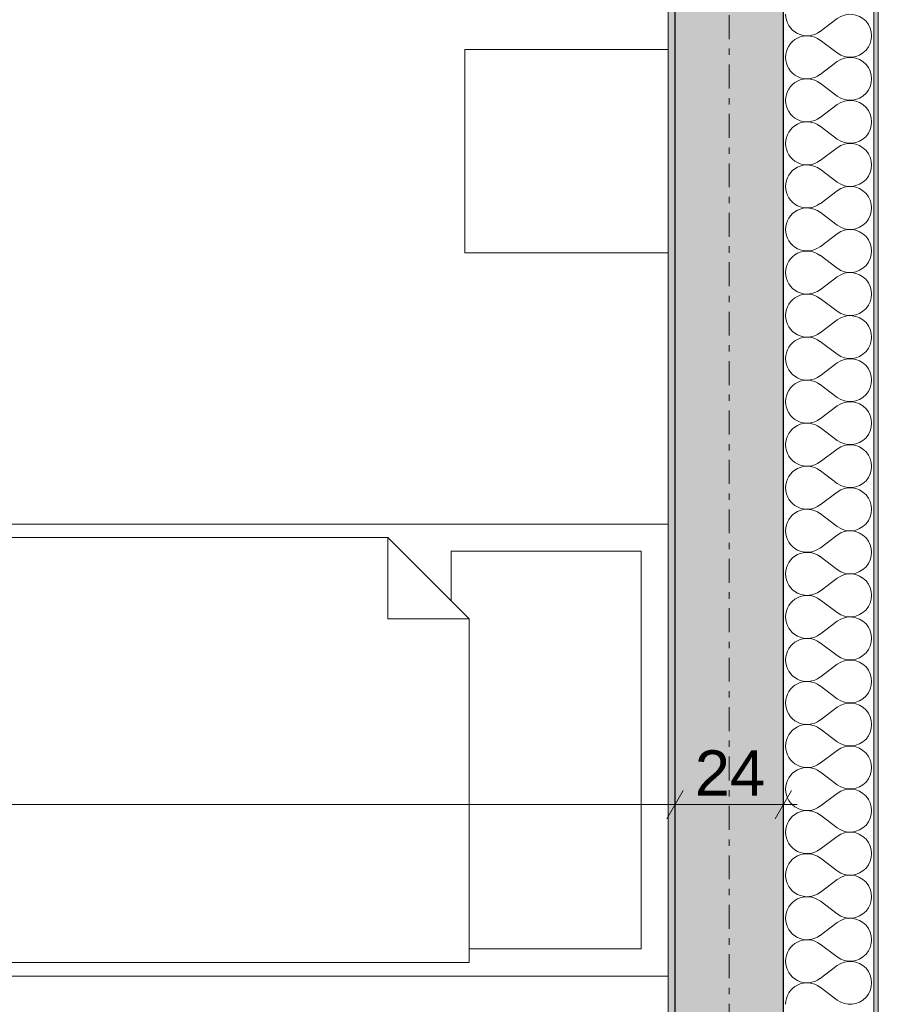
# Model space of a CAD drawing. Extents: x 100 to 2982, y 37 to 2050.
# Tile 108 of 135: x 1991 to 2181, y 708 to 926. Entities that reach past the tile are written whole.
import ezdxf
from ezdxf.xclip import XClip

# ---------------------------------------------------------------- set-up
doc = ezdxf.new("R2010")
doc.units = 0
doc.header["$MEASUREMENT"] = 0
doc.header["$XCLIPFRAME"] = 0
doc.linetypes.add('Przerywana podwójnie', pattern=[54.680554, 26.458333, -10.583333, 7.055556, -10.583333])
for name, color, linetype in [('299-A Wymiary Opisy', 7, 'Continuous'), ('320-W Umeblowanie', 7, 'Continuous'), ('410-K Osie', 7, 'Continuous'), ('420-K Ściany', 7, 'Continuous'), ('820-G Rysunki Obrazki', 7, 'Continuous')]:
    doc.layers.add(name, color=color, linetype=linetype)
doc.styles.add('STYL_AUTOMATYCZNY_7', font='txt')
pattern_1 = [(0, (-18316.349, -206.5255), (0, 8.660254), [0, -5]), (0, (-18313.849, -202.195), (0, 8.660254), [0, -5])]

# ---------------------------------------------------------------- blocks, each defined once
blk = doc.blocks.new('*X9')
at = {"layer": '420-K Ściany', "color": 174, "linetype": 'Continuous', "lineweight": 5, "ltscale": 0.2}
for p, q in [((2171.71, 925.86), (2167.9, 923)), ((2171.71, 918.24), (2167.9, 921.09)), ((2171.71, 916.33), (2167.9, 913.47)), ((2171.71, 908.71), (2167.9, 911.57)), ((2171.71, 906.81), (2167.9, 903.95)), ((2171.71, 899.19), (2167.9, 902.05)), ((2171.71, 897.28), (2167.9, 894.43)), ((2171.71, 889.66), (2167.9, 892.52)), ((2171.71, 887.76), (2167.9, 884.9)), ((2171.71, 880.14), (2167.9, 883)), ((2171.71, 878.24), (2167.9, 875.38)), ((2171.71, 870.62), (2167.9, 873.47)), ((2171.71, 868.71), (2167.9, 865.86)), ((2171.71, 861.09), (2167.9, 863.95)), ((2171.71, 859.19), (2167.9, 856.33)), ((2171.71, 851.57), (2167.9, 854.43)), ((2171.71, 849.66), (2167.9, 846.81)), ((2171.71, 842.05), (2167.9, 844.9)), ((2171.71, 840.14), (2167.9, 837.28)), ((2171.71, 832.52), (2167.9, 835.38)), ((2171.71, 830.62), (2167.9, 827.76)), ((2171.71, 823), (2167.9, 825.86)), ((2171.71, 821.09), (2167.9, 818.24)), ((2171.71, 813.47), (2167.9, 816.33)), ((2171.71, 811.57), (2167.9, 808.71)), ((2171.71, 803.95), (2167.9, 806.81)), ((2171.71, 802.05), (2167.9, 799.19)), ((2171.71, 794.43), (2167.9, 797.28)), ((2171.71, 792.52), (2167.9, 789.66)), ((2171.71, 784.9), (2167.9, 787.76)), ((2171.71, 783), (2167.9, 780.14)), ((2171.71, 775.38), (2167.9, 778.24)), ((2171.71, 773.47), (2167.9, 770.62)), ((2171.71, 765.86), (2167.9, 768.71)), ((2171.71, 763.95), (2167.9, 761.09)), ((2171.71, 756.33), (2167.9, 759.19)), ((2171.71, 754.43), (2167.9, 751.57)), ((2171.71, 746.81), (2167.9, 749.66)), ((2171.71, 744.9), (2167.9, 742.05)), ((2171.71, 737.28), (2167.9, 740.14)), ((2171.71, 735.38), (2167.9, 732.52)), ((2171.71, 727.76), (2167.9, 730.62)), ((2171.71, 725.86), (2167.9, 723)), ((2171.71, 718.24), (2167.9, 721.09)), ((2171.71, 716.33), (2167.9, 713.47)), ((2171.71, 708.71), (2167.9, 711.57))]:
    blk.add_line(p, q, dxfattribs=at)
for centre, start, end in [((2165.04, 926.81), 180, 306.8699), ((2174.56, 922.05), 233.1301, 126.8699), ((2165.04, 917.28), 53.1301, 180), ((2165.04, 917.28), 180, 306.8699), ((2174.56, 912.52), 233.1301, 126.8699), ((2165.04, 907.76), 53.1301, 180), ((2165.04, 907.76), 180, 306.8699), ((2174.56, 903), 233.1301, 126.8699), ((2165.04, 898.24), 53.1301, 180), ((2165.04, 898.24), 180, 306.8699), ((2174.56, 893.47), 233.1301, 126.8699), ((2165.04, 888.71), 53.1301, 180), ((2165.04, 888.71), 180, 306.8699), ((2174.56, 883.95), 233.1301, 126.8699), ((2165.04, 879.19), 53.1301, 180), ((2165.04, 879.19), 180, 306.8699), ((2174.56, 874.43), 233.1301, 126.8699), ((2165.04, 869.66), 53.1301, 180), ((2165.04, 869.66), 180, 306.8699), ((2174.56, 864.9), 233.1301, 126.8699), ((2165.04, 860.14), 53.1301, 180), ((2165.04, 860.14), 180, 306.8699), ((2174.56, 855.38), 233.1301, 126.8699), ((2165.04, 850.62), 53.1301, 180), ((2165.04, 850.62), 180, 306.8699), ((2174.56, 845.86), 233.1301, 126.8699), ((2165.04, 841.09), 53.1301, 180), ((2165.04, 841.09), 180, 306.8699), ((2174.56, 836.33), 233.1301, 126.8699), ((2165.04, 831.57), 53.1301, 180), ((2165.04, 831.57), 180, 306.8699), ((2174.56, 826.81), 233.1301, 126.8699), ((2165.04, 822.05), 53.1301, 180), ((2165.04, 822.05), 180, 306.8699), ((2174.56, 817.28), 233.1301, 126.8699), ((2165.04, 812.52), 53.1301, 180), ((2165.04, 812.52), 180, 306.8699), ((2174.56, 807.76), 233.1301, 126.8699), ((2165.04, 803), 53.1301, 180), ((2165.04, 803), 180, 306.8699), ((2174.56, 798.24), 233.1301, 126.8699), ((2165.04, 793.47), 53.1301, 180), ((2165.04, 793.47), 180, 306.8699), ((2174.56, 788.71), 233.1301, 126.8699), ((2165.04, 783.95), 53.1301, 180), ((2165.04, 783.95), 180, 306.8699), ((2174.56, 779.19), 233.1301, 126.8699), ((2165.04, 774.43), 53.1301, 180), ((2165.04, 774.43), 180, 306.8699), ((2174.56, 769.66), 233.1301, 126.8699), ((2165.04, 764.9), 53.1301, 180), ((2165.04, 764.9), 180, 306.8699), ((2174.56, 760.14), 233.1301, 126.8699), ((2165.04, 755.38), 53.1301, 180), ((2165.04, 755.38), 180, 306.8699), ((2174.56, 750.62), 233.1301, 126.8699), ((2165.04, 745.86), 53.1301, 180), ((2165.04, 745.86), 180, 306.8699), ((2174.56, 741.09), 233.1301, 126.8699), ((2165.04, 736.33), 53.1301, 180), ((2165.04, 736.33), 180, 306.8699), ((2174.56, 731.57), 233.1301, 126.8699), ((2165.04, 726.81), 53.1301, 180), ((2165.04, 726.81), 180, 306.8699), ((2174.56, 722.05), 233.1301, 126.8699), ((2165.04, 717.28), 53.1301, 180), ((2165.04, 717.28), 180, 306.8699), ((2174.56, 712.52), 233.1301, 126.8699), ((2165.04, 707.76), 53.1301, 180)]:
    blk.add_arc(centre, 4.76, start, end, dxfattribs=at)
blk = doc.blocks.new('Rysunek_1_1', base_point=(-18316.35, -206.53))
at = {"layer": '420-K Ściany', "linetype": 'Continuous', "lineweight": 5}
h = blk.add_hatch(dxfattribs=at)
h.set_pattern_fill('Tynk_0001', color=176, style=0, pattern_type=2)
h.set_pattern_definition(pattern_1)
h.paths.add_polyline_path([(2179.8, 1821.51), (2179.8, 575.51), (2180.8, 575.51), (2180.8, 1821.51)])
h = blk.add_hatch(dxfattribs=at)
h.set_pattern_fill('Tynk_0001', color=180, style=0, pattern_type=2)
h.set_pattern_definition(pattern_1)
h.paths.add_polyline_path([(2134.3, 1179.01), (2134.3, 621.01), (2135.8, 621.01), (2135.8, 1179.01)])
at = {"layer": '420-K Ściany', "linetype": 'Continuous', "lineweight": 13}
blk.add_hatch(color=62, dxfattribs=at).paths.add_polyline_path([(2135.8, 1180.51), (2135.8, 619.51), (2159.8, 619.51), (2159.8, 1180.51)])
at = {"layer": '299-A Wymiary Opisy', "color": 85, "linetype": 'Continuous', "lineweight": 13, "ltscale": 0.2}
for p, q in [((2135.8, 747.27), (2135.8, 756.64)), ((2159.8, 747.27), (2159.8, 756.64)), ((1752.3, 751.95), (2135.8, 751.95)), ((2135.8, 751.95), (2159.8, 751.95)), ((2159.8, 751.95), (2162.86, 751.95))]:
    blk.add_line(p, q, dxfattribs=at)
at = {"layer": '299-A Wymiary Opisy', "color": 45, "linetype": 'Continuous', "lineweight": 15, "ltscale": 0.2}
for p, q in [((2137.61, 755.08), (2134, 748.83)), ((2158, 748.83), (2161.61, 755.08))]:
    blk.add_line(p, q, dxfattribs=at)
at = {"layer": '320-W Umeblowanie', "color": 4, "linetype": 'Continuous', "lineweight": 13, "ltscale": 0.2}
for p, q in [((2089.3, 874.01), (2089.3, 919.01)), ((2089.3, 919.01), (2134.3, 919.01)), ((2134.3, 919.01), (2134.3, 874.01)), ((2134.3, 874.01), (2089.3, 874.01)), ((1904.3, 814.01), (2134.3, 814.01)), ((2134.3, 814.01), (2134.3, 714.01)), ((2072.3, 811.01), (2072.3, 793.01)), ((2090.3, 793.01), (2072.3, 793.01)), ((2134.3, 714.01), (1904.3, 714.01))]:
    blk.add_line(p, q, dxfattribs=at)
at = {"layer": '320-W Umeblowanie', "color": 4, "linetype": 'Continuous', "lineweight": 13, "ltscale": 0.2, "flags": 128}
for points in [[(1907.3, 717.01), (1907.3, 811.01), (2072.3, 811.01), (2090.3, 793.01), (2090.3, 717.01)], [(2090.3, 793.01), (2086.3, 797.01), (2086.3, 808.01), (2128.3, 808.01), (2128.3, 720.01), (2090.3, 720.01)]]:
    blk.add_lwpolyline(points, close=True, dxfattribs=at)
at = {"layer": '410-K Osie', "color": 4, "linetype": 'Przerywana podwójnie', "lineweight": 13, "ltscale": 0.2}
blk.add_line((2147.8, 1801.51), (2147.8, 517.46), dxfattribs=at)
blk.add_line((2147.8, 1801.51), (2147.8, 517.46), dxfattribs=at)
at = {"layer": '420-K Ściany', "color": 67, "linetype": 'Continuous', "lineweight": 13, "ltscale": 0.2}
blk.add_line((2179.8, 595.51), (2179.8, 1801.51), dxfattribs=at)
at = {"layer": '420-K Ściany', "color": 27, "linetype": 'Continuous', "lineweight": 25, "ltscale": 0.2}
for p, q in [((2135.8, 1180.51), (2135.8, 619.51)), ((2159.8, 619.51), (2159.8, 1180.51))]:
    blk.add_line(p, q, dxfattribs=at)
at = {"layer": '420-K Ściany', "color": 47, "linetype": 'Continuous', "lineweight": 15, "ltscale": 0.2, "flags": 128}
for points in [[(2180.8, 574.51), (2180.8, 1822.51)], [(2134.3, 1179.01), (2134.3, 621.01)]]:
    blk.add_lwpolyline(points, dxfattribs=at)
at = {"color": 65, "linetype": 'Continuous', "lineweight": 13, "ltscale": 0.2}
blk.add_blockref('*X9', (0, 0), dxfattribs=at)
at = {"layer": '299-A Wymiary Opisy', "color": 46, "linetype": 'Continuous', "lineweight": 15, "insert": (2140.21, 753.95), "char_height": 10, "width": 15.1772, "attachment_point": 7, "style": 'STYL_AUTOMATYCZNY_7'}
blk.add_mtext('\\A1;{\\pql;\\fArial|b0|i0|c0|p38;24}', dxfattribs=at)

msp = doc.modelspace()

# ---------------------------------------------------------------- block references
at = {"layer": '820-G Rysunki Obrazki', "color": 65, "linetype": 'Continuous', "lineweight": 13, "ltscale": 0.2}
ref = msp.add_blockref('Rysunek_1_1', (-18316.35, -206.53), dxfattribs=at)
XClip(ref).set_block_clipping_path([(244.527027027, 76.8014120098), (2570.9054054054, 2022.1162324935)])

doc.saveas('drawing.dxf')
